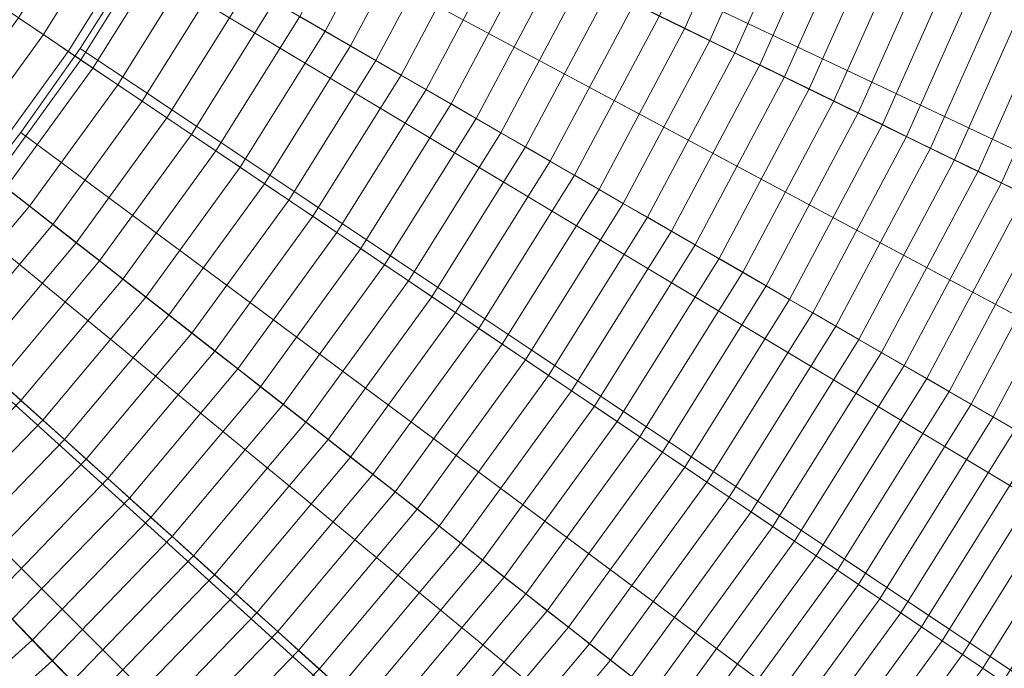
# Model space of a CAD drawing. Header units: centimetres. Extents: x -21.9 to 23.1, y -23 to 22.
# Tile 74 of 192: x 8.6 to 13.3, y -9 to -5.9. Entities that reach past the tile are written whole.
import ezdxf

# ---------------------------------------------------------------- set-up
doc = ezdxf.new("R2010")
doc.units = ezdxf.units.CM
doc.header["$LTSCALE"] = 2.54
doc.layers.add('Lucido design-1', color=7, linetype='Continuous')

# ---------------------------------------------------------------- blocks, each defined once
blk = doc.blocks.new('Gruppo-2-1')
at = {"color": 5, "linetype": 'Continuous', "lineweight": 9}
for points in [[(10.0933, -3.6002, -949.2271), (10.2857, -2.9292, -949.2271), (22.0292, -5.8572, -949.2271), (21.6039, -7.3402, -949.2271)], [(10.1205, -3.4032, -1010.9271), (10.251, -2.9318, -1010.9271), (21.6237, -5.7805, -1010.9271), (21.3396, -6.8065, -1010.9271)], [(21.7213, -6.9223, -949.2271), (22.0106, -5.8774, -949.2271), (10.251, -2.9318, -949.2271), (10.1205, -3.4032, -949.2271)], [(9.9669, -3.8677, -1010.9271), (10.1205, -3.4032, -1010.9271), (21.3396, -6.8065, -1010.9271), (21.0053, -7.8173, -1010.9271)], [(21.3809, -7.9517, -949.2271), (21.7213, -6.9223, -949.2271), (10.1205, -3.4032, -949.2271), (9.9669, -3.8677, -949.2271)], [(9.8546, -4.2561, -949.2271), (10.0933, -3.6002, -949.2271), (21.6039, -7.3402, -949.2271), (21.0763, -8.7899, -949.2271)], [(9.7908, -4.3241, -1010.9271), (9.9669, -3.8677, -1010.9271), (21.0053, -7.8173, -1010.9271), (20.6221, -8.8106, -1010.9271)], [(20.9905, -8.9632, -949.2271), (21.3809, -7.9517, -949.2271), (9.9669, -3.8677, -949.2271), (9.7908, -4.3241, -949.2271)], [(6.8005, -4.7039, -950.2271), (7.078, -4.26, -950.2271), (9.243, -5.51, -950.2271), (8.8731, -6.1019, -950.2271)], [(9.5707, -4.8937, -949.2271), (9.8546, -4.2561, -949.2271), (21.0763, -8.7899, -949.2271), (20.4488, -10.1993, -949.2271)], [(9.5926, -4.7713, -1010.9271), (9.7908, -4.3241, -1010.9271), (20.6221, -8.8106, -1010.9271), (20.1908, -9.7839, -1010.9271)], [(20.5513, -9.9544, -949.2271), (20.9905, -8.9632, -949.2271), (9.7908, -4.3241, -949.2271), (9.5926, -4.7713, -949.2271)], [(6.4928, -5.1275, -950.2271), (6.8005, -4.7039, -950.2271), (8.8731, -6.1019, -950.2271), (8.4629, -6.6666, -950.2271)], [(9.3728, -5.2084, -1010.9271), (9.5926, -4.7713, -1010.9271), (20.1908, -9.7839, -1010.9271), (19.7124, -10.735, -1010.9271)], [(20.0641, -10.923, -949.2271), (20.5513, -9.9544, -949.2271), (9.5926, -4.7713, -949.2271), (9.3728, -5.2084, -949.2271)], [(9.243, -5.51, -949.2271), (9.5707, -4.8937, -949.2271), (20.4488, -10.1993, -949.2271), (19.7245, -11.5615, -949.2271)], [(11.7393, -5.9514, -934.8676), (12.0917, -5.1599, -934.8676), (11.9678, -5.1099, -934.924), (11.6192, -5.8928, -934.924)], [(11.8588, -6.0097, -934.8097), (12.2149, -5.2097, -934.8097), (12.0917, -5.1599, -934.8676), (11.7393, -5.9514, -934.8676)], [(9.1317, -5.634, -1010.9271), (9.3728, -5.2084, -1010.9271), (19.7124, -10.735, -1010.9271), (19.1878, -11.6614, -1010.9271)], [(19.5299, -11.8665, -949.2271), (20.0641, -10.923, -949.2271), (9.3728, -5.2084, -949.2271), (9.1317, -5.634, -949.2271)], [(10.0329, -5.966, -935.4055), (10.3904, -5.2935, -935.4055), (10.2651, -5.2324, -935.4452), (9.9121, -5.8963, -935.4452)], [(11.9777, -6.0677, -934.7503), (12.3376, -5.2593, -934.7503), (12.2149, -5.2097, -934.8097), (11.8588, -6.0097, -934.8097)], [(12.096, -6.1254, -934.6895), (12.4597, -5.3086, -934.6895), (12.3376, -5.2593, -934.7503), (11.9777, -6.0677, -934.7503)], [(10.1533, -6.0355, -935.3642), (10.5154, -5.3545, -935.3642), (10.3904, -5.2935, -935.4055), (10.0329, -5.966, -935.4055)], [(12.2137, -6.1828, -934.6272), (12.5811, -5.3576, -934.6272), (12.4597, -5.3086, -934.6895), (12.096, -6.1254, -934.6895)], [(8.6951, -5.9818, -935.6799), (9.057, -5.4026, -935.6799), (8.9337, -5.3314, -935.7072), (8.577, -5.9022, -935.7072)], [(10.2732, -6.1048, -935.3213), (10.6399, -5.4152, -935.3213), (10.5154, -5.3545, -935.3642), (10.1533, -6.0355, -935.3642)], [(12.3308, -6.2399, -934.5635), (12.7019, -5.4064, -934.5635), (12.5811, -5.3576, -934.6272), (12.2137, -6.1828, -934.6272)], [(8.8129, -6.0613, -935.6511), (9.1801, -5.4737, -935.6511), (9.057, -5.4026, -935.6799), (8.6951, -5.9818, -935.6799)], [(10.3928, -6.1738, -935.277), (10.764, -5.4757, -935.277), (10.6399, -5.4152, -935.3213), (10.2732, -6.1048, -935.3213)], [(12.4472, -6.2967, -934.4984), (12.822, -5.455, -934.4984), (12.7019, -5.4064, -934.5635), (12.3308, -6.2399, -934.5635)], [(12.563, -6.3532, -934.4318), (12.9414, -5.5032, -934.4318), (12.822, -5.455, -934.4984), (12.4472, -6.2967, -934.4984)], [(8.9305, -6.1406, -935.6207), (9.3029, -5.5446, -935.6207), (9.1801, -5.4737, -935.6511), (8.8129, -6.0613, -935.6511)], [(8.8731, -6.1019, -949.2271), (9.243, -5.51, -949.2271), (19.7245, -11.5615, -949.2271), (18.907, -12.8698, -949.2271)], [(8.8731, -6.1019, -950.2271), (9.243, -5.51, -950.2271), (9.243, -5.51, -949.2271), (8.8731, -6.1019, -949.2271)], [(10.5119, -6.2426, -935.2311), (10.8876, -5.536, -935.2311), (10.764, -5.4757, -935.277), (10.3928, -6.1738, -935.277)], [(12.6781, -6.4093, -934.3637), (13.0602, -5.5512, -934.3637), (12.9414, -5.5032, -934.4318), (12.563, -6.3532, -934.4318)], [(9.0477, -6.2197, -935.5887), (9.4254, -5.6153, -935.5887), (9.3029, -5.5446, -935.6207), (8.9305, -6.1406, -935.6207)], [(10.6306, -6.3111, -935.1837), (11.0108, -5.5961, -935.1837), (10.8876, -5.536, -935.2311), (10.5119, -6.2426, -935.2311)], [(12.7926, -6.4651, -934.2943), (13.1782, -5.5989, -934.2943), (13.0602, -5.5512, -934.3637), (12.6781, -6.4093, -934.3637)], [(10.7488, -6.3794, -935.1347), (11.1335, -5.6559, -935.1347), (11.0108, -5.5961, -935.1837), (10.6306, -6.3111, -935.1837)], [(12.9063, -6.5206, -934.2235), (13.2956, -5.6463, -934.2235), (13.1782, -5.5989, -934.2943), (12.7926, -6.4651, -934.2943)], [(8.8698, -6.0472, -1010.9271), (9.1317, -5.634, -1010.9271), (19.1878, -11.6614, -1010.9271), (18.6178, -12.5607, -1010.9271)], [(8.8698, -6.0472, -949.2271), (9.1317, -5.634, -949.2271), (9.1317, -5.634, -1010.9271), (8.8698, -6.0472, -1010.9271)], [(18.9495, -12.7822, -949.2271), (19.5299, -11.8665, -949.2271), (9.1317, -5.634, -949.2271), (8.8698, -6.0472, -949.2271)], [(9.1647, -6.2986, -935.5552), (9.5476, -5.6858, -935.5552), (9.4254, -5.6153, -935.5887), (9.0477, -6.2197, -935.5887)], [(13.0193, -6.5757, -934.1512), (13.4121, -5.6934, -934.1512), (13.2956, -5.6463, -934.2235), (12.9063, -6.5206, -934.2235)], [(9.2813, -6.3773, -935.5201), (9.6694, -5.7562, -935.5201), (9.5476, -5.6858, -935.5552), (9.1647, -6.2986, -935.5552)], [(10.8666, -6.4474, -935.0843), (11.2557, -5.7155, -935.0843), (11.1335, -5.6559, -935.1347), (10.7488, -6.3794, -935.1347)], [(13.1316, -6.6305, -934.0776), (13.528, -5.7402, -934.0776), (13.4121, -5.6934, -934.1512), (13.0193, -6.5757, -934.1512)], [(10.9838, -6.5151, -935.0324), (11.3774, -5.7749, -935.0324), (11.2557, -5.7155, -935.0843), (10.8666, -6.4474, -935.0843)], [(13.2432, -6.6849, -934.0026), (13.6431, -5.7867, -934.0026), (13.528, -5.7402, -934.0776), (13.1316, -6.6305, -934.0776)], [(9.3977, -6.4557, -935.4834), (9.7909, -5.8263, -935.4834), (9.6694, -5.7562, -935.5201), (9.2813, -6.3773, -935.5201)], [(11.1006, -6.5825, -934.9789), (11.4986, -5.834, -934.9789), (11.3774, -5.7749, -935.0324), (10.9838, -6.5151, -935.0324)], [(13.354, -6.7389, -933.9263), (13.7574, -5.8329, -933.9263), (13.6431, -5.7867, -934.0026), (13.2432, -6.6849, -934.0026)], [(9.5136, -6.534, -935.4452), (9.9121, -5.8963, -935.4452), (9.7909, -5.8263, -935.4834), (9.3977, -6.4557, -935.4834)], [(11.2168, -6.6496, -934.924), (11.6192, -5.8928, -934.924), (11.4986, -5.834, -934.9789), (11.1006, -6.5825, -934.9789)], [(8.2936, -6.5344, -935.6799), (8.6951, -5.9818, -935.6799), (8.577, -5.9022, -935.7072), (8.1814, -6.4467, -935.7072)], [(9.6293, -6.6119, -935.4055), (10.0329, -5.966, -935.4055), (9.9121, -5.8963, -935.4452), (9.5136, -6.534, -935.4452)], [(11.3325, -6.7164, -934.8676), (11.7393, -5.9514, -934.8676), (11.6192, -5.8928, -934.924), (11.2168, -6.6496, -934.924)], [(8.4056, -6.6219, -935.6511), (8.8129, -6.0613, -935.6511), (8.6951, -5.9818, -935.6799), (8.2936, -6.5344, -935.6799)], [(9.7445, -6.6897, -935.3642), (10.1533, -6.0355, -935.3642), (10.0329, -5.966, -935.4055), (9.6293, -6.6119, -935.4055)], [(11.4477, -6.7829, -934.8097), (11.8588, -6.0097, -934.8097), (11.7393, -5.9514, -934.8676), (11.3325, -6.7164, -934.8676)], [(11.5622, -6.849, -934.7503), (11.9777, -6.0677, -934.7503), (11.8588, -6.0097, -934.8097), (11.4477, -6.7829, -934.8097)], [(8.5174, -6.7092, -935.6207), (8.9305, -6.1406, -935.6207), (8.8129, -6.0613, -935.6511), (8.4056, -6.6219, -935.6511)], [(8.5881, -6.4471, -1010.9271), (8.8698, -6.0472, -1010.9271), (18.6178, -12.5607, -1010.9271), (18.0047, -13.431, -1010.9271)], [(8.5881, -6.4471, -949.2271), (8.8698, -6.0472, -949.2271), (8.8698, -6.0472, -1010.9271), (8.5881, -6.4471, -1010.9271)], [(18.325, -13.6685, -949.2271), (18.9495, -12.7822, -949.2271), (8.8698, -6.0472, -949.2271), (8.5881, -6.4471, -949.2271)], [(9.8594, -6.7671, -935.3213), (10.2732, -6.1048, -935.3213), (10.1533, -6.0355, -935.3642), (9.7445, -6.6897, -935.3642)], [(11.6763, -6.9148, -934.6895), (12.096, -6.1254, -934.6895), (11.9777, -6.0677, -934.7503), (11.5622, -6.849, -934.7503)], [(8.4629, -6.6666, -949.2271), (8.8731, -6.1019, -949.2271), (18.907, -12.8698, -949.2271), (18.0001, -14.118, -949.2271)], [(8.4629, -6.6666, -950.2271), (8.8731, -6.1019, -950.2271), (8.8731, -6.1019, -949.2271), (8.4629, -6.6666, -949.2271)], [(9.9738, -6.8443, -935.277), (10.3928, -6.1738, -935.277), (10.2732, -6.1048, -935.3213), (9.8594, -6.7671, -935.3213)], [(8.6288, -6.7963, -935.5887), (9.0477, -6.2197, -935.5887), (8.9305, -6.1406, -935.6207), (8.5174, -6.7092, -935.6207)], [(11.7897, -6.9803, -934.6272), (12.2137, -6.1828, -934.6272), (12.096, -6.1254, -934.6895), (11.6763, -6.9148, -934.6895)], [(10.0879, -6.9213, -935.2311), (10.5119, -6.2426, -935.2311), (10.3928, -6.1738, -935.277), (9.9738, -6.8443, -935.277)], [(11.9025, -7.0454, -934.5635), (12.3308, -6.2399, -934.5635), (12.2137, -6.1828, -934.6272), (11.7897, -6.9803, -934.6272)], [(8.74, -6.8831, -935.5552), (9.1647, -6.2986, -935.5552), (9.0477, -6.2197, -935.5887), (8.6288, -6.7963, -935.5887)], [(10.2015, -6.9979, -935.1837), (10.6306, -6.3111, -935.1837), (10.5119, -6.2426, -935.2311), (10.0879, -6.9213, -935.2311)], [(12.0147, -7.1102, -934.4984), (12.4472, -6.2967, -934.4984), (12.3308, -6.2399, -934.5635), (11.9025, -7.0454, -934.5635)], [(8.8509, -6.9698, -935.5201), (9.2813, -6.3773, -935.5201), (9.1647, -6.2986, -935.5552), (8.74, -6.8831, -935.5552)], [(12.1262, -7.1746, -934.4318), (12.563, -6.3532, -934.4318), (12.4472, -6.2967, -934.4984), (12.0147, -7.1102, -934.4984)], [(10.3147, -7.0742, -935.1347), (10.7488, -6.3794, -935.1347), (10.6306, -6.3111, -935.1837), (10.2015, -6.9979, -935.1837)], [(12.2372, -7.2387, -934.3637), (12.6781, -6.4093, -934.3637), (12.563, -6.3532, -934.4318), (12.1262, -7.1746, -934.4318)], [(8.9614, -7.0561, -935.4834), (9.3977, -6.4557, -935.4834), (9.2813, -6.3773, -935.5201), (8.8509, -6.9698, -935.5201)], [(10.4274, -7.1503, -935.0843), (10.8666, -6.4474, -935.0843), (10.7488, -6.3794, -935.1347), (10.3147, -7.0742, -935.1347)], [(8.2871, -6.8328, -1010.9271), (8.5881, -6.4471, -1010.9271), (18.0047, -13.431, -1010.9271), (17.3497, -14.2703, -1010.9271)], [(8.2871, -6.8328, -949.2271), (8.5881, -6.4471, -949.2271), (8.5881, -6.4471, -1010.9271), (8.2871, -6.8328, -1010.9271)], [(17.658, -14.5233, -949.2271), (18.325, -13.6685, -949.2271), (8.5881, -6.4471, -949.2271), (8.2871, -6.8328, -949.2271)], [(10.5396, -7.226, -935.0324), (10.9838, -6.5151, -935.0324), (10.8666, -6.4474, -935.0843), (10.4274, -7.1503, -935.0843)], [(12.3474, -7.3023, -934.2943), (12.7926, -6.4651, -934.2943), (12.6781, -6.4093, -934.3637), (12.2372, -7.2387, -934.3637)], [(9.0717, -7.1423, -935.4452), (9.5136, -6.534, -935.4452), (9.3977, -6.4557, -935.4834), (8.9614, -7.0561, -935.4834)], [(12.457, -7.3656, -934.2235), (12.9063, -6.5206, -934.2235), (12.7926, -6.4651, -934.2943), (12.3474, -7.3023, -934.2943)], [(9.1816, -7.2281, -935.4055), (9.6293, -6.6119, -935.4055), (9.5136, -6.534, -935.4452), (9.0717, -7.1423, -935.4452)], [(10.6514, -7.3014, -934.9789), (11.1006, -6.5825, -934.9789), (10.9838, -6.5151, -935.0324), (10.5396, -7.226, -935.0324)], [(12.5659, -7.4285, -934.1512), (13.0193, -6.5757, -934.1512), (12.9063, -6.5206, -934.2235), (12.457, -7.3656, -934.2235)], [(10.7626, -7.3764, -934.924), (11.2168, -6.6496, -934.924), (11.1006, -6.5825, -934.9789), (10.6514, -7.3014, -934.9789)], [(12.6741, -7.4909, -934.0776), (13.1316, -6.6305, -934.0776), (13.0193, -6.5757, -934.1512), (12.5659, -7.4285, -934.1512)], [(9.2911, -7.3137, -935.3642), (9.7445, -6.6897, -935.3642), (9.6293, -6.6119, -935.4055), (9.1816, -7.2281, -935.4055)], [(12.7816, -7.553, -934.0026), (13.2432, -6.6849, -934.0026), (13.1316, -6.6305, -934.0776), (12.6741, -7.4909, -934.0776)], [(8.0142, -7.2013, -949.2271), (8.4629, -6.6666, -949.2271), (18.0001, -14.118, -949.2271), (17.0085, -15.2998, -949.2271)], [(10.8734, -7.4511, -934.8676), (11.3325, -6.7164, -934.8676), (11.2168, -6.6496, -934.924), (10.7626, -7.3764, -934.924)], [(8.1707, -7.3422, -935.5887), (8.6288, -6.7963, -935.5887), (8.5174, -6.7092, -935.6207), (8.0656, -7.2476, -935.6207)], [(9.4003, -7.399, -935.3213), (9.8594, -6.7671, -935.3213), (9.7445, -6.6897, -935.3642), (9.2911, -7.3137, -935.3642)], [(10.9836, -7.5255, -934.8097), (11.4477, -6.7829, -934.8097), (11.3325, -6.7164, -934.8676), (10.8734, -7.4511, -934.8676)], [(12.8883, -7.6146, -933.9263), (13.354, -6.7389, -933.9263), (13.2432, -6.6849, -934.0026), (12.7816, -7.553, -934.0026)], [(9.5091, -7.484, -935.277), (9.9738, -6.8443, -935.277), (9.8594, -6.7671, -935.3213), (9.4003, -7.399, -935.3213)], [(12.9944, -7.6758, -933.8485), (13.464, -6.7926, -933.8485), (13.354, -6.7389, -933.9263), (12.8883, -7.6146, -933.9263)], [(8.2756, -7.4366, -935.5552), (8.74, -6.8831, -935.5552), (8.6288, -6.7963, -935.5887), (8.1707, -7.3422, -935.5887)], [(11.0933, -7.5995, -934.7503), (11.5622, -6.849, -934.7503), (11.4477, -6.7829, -934.8097), (10.9836, -7.5255, -934.8097)], [(13.0996, -7.7366, -933.7694), (13.5732, -6.8459, -933.7694), (13.464, -6.7926, -933.8485), (12.9944, -7.6758, -933.8485)], [(7.9677, -7.2033, -1010.9271), (8.2871, -6.8328, -1010.9271), (17.3497, -14.2703, -1010.9271), (16.6545, -15.0766, -1010.9271)], [(16.95, -15.3444, -949.2271), (17.658, -14.5233, -949.2271), (8.2871, -6.8328, -949.2271), (7.9677, -7.2033, -949.2271)], [(9.6175, -7.5687, -935.2311), (10.0879, -6.9213, -935.2311), (9.9738, -6.8443, -935.277), (9.5091, -7.484, -935.277)], [(11.2025, -7.6731, -934.6895), (11.6763, -6.9148, -934.6895), (11.5622, -6.849, -934.7503), (11.0933, -7.5995, -934.7503)], [(13.2041, -7.7969, -933.689), (13.6817, -6.8988, -933.689), (13.5732, -6.8459, -933.7694), (13.0996, -7.7366, -933.7694)], [(8.3801, -7.5308, -935.5201), (8.8509, -6.9698, -935.5201), (8.74, -6.8831, -935.5552), (8.2756, -7.4366, -935.5552)], [(11.311, -7.7463, -934.6272), (11.7897, -6.9803, -934.6272), (11.6763, -6.9148, -934.6895), (11.2025, -7.6731, -934.6895)], [(13.3079, -7.8568, -933.6073), (13.7893, -6.9513, -933.6073), (13.6817, -6.8988, -933.689), (13.2041, -7.7969, -933.689)], [(9.7255, -7.6531, -935.1837), (10.2015, -6.9979, -935.1837), (10.0879, -6.9213, -935.2311), (9.6175, -7.5687, -935.2311)], [(8.4844, -7.6247, -935.4834), (8.9614, -7.0561, -935.4834), (8.8509, -6.9698, -935.5201), (8.3801, -7.5308, -935.5201)], [(9.833, -7.7371, -935.1347), (10.3147, -7.0742, -935.1347), (10.2015, -6.9979, -935.1837), (9.7255, -7.6531, -935.1837)], [(11.419, -7.8191, -934.5635), (11.9025, -7.0454, -934.5635), (11.7897, -6.9803, -934.6272), (11.311, -7.7463, -934.6272)], [(8.5884, -7.7183, -935.4452), (9.0717, -7.1423, -935.4452), (8.9614, -7.0561, -935.4834), (8.4844, -7.6247, -935.4834)], [(11.5264, -7.8916, -934.4984), (12.0147, -7.1102, -934.4984), (11.9025, -7.0454, -934.5635), (11.419, -7.8191, -934.5635)], [(9.9402, -7.8208, -935.0843), (10.4274, -7.1503, -935.0843), (10.3147, -7.0742, -935.1347), (9.833, -7.7371, -935.1347)], [(8.692, -7.8116, -935.4055), (9.1816, -7.2281, -935.4055), (9.0717, -7.1423, -935.4452), (8.5884, -7.7183, -935.4452)], [(10.0469, -7.9042, -935.0324), (10.5396, -7.226, -935.0324), (10.4274, -7.1503, -935.0843), (9.9402, -7.8208, -935.0843)], [(11.6332, -7.9636, -934.4318), (12.1262, -7.1746, -934.4318), (12.0147, -7.1102, -934.4984), (11.5264, -7.8916, -934.4984)], [(11.7394, -8.0352, -934.3637), (12.2372, -7.2387, -934.3637), (12.1262, -7.1746, -934.4318), (11.6332, -7.9636, -934.4318)], [(7.5293, -7.7034, -949.2271), (8.0142, -7.2013, -949.2271), (17.0085, -15.2998, -949.2271), (15.9368, -16.4095, -949.2271)], [(7.6305, -7.5578, -1010.9271), (7.9677, -7.2033, -1010.9271), (16.6545, -15.0766, -1010.9271), (15.9208, -15.848, -1010.9271)], [(16.2028, -16.13, -949.2271), (16.95, -15.3444, -949.2271), (7.9677, -7.2033, -949.2271), (7.6305, -7.5578, -949.2271)], [(8.7953, -7.9046, -935.3642), (9.2911, -7.3137, -935.3642), (9.1816, -7.2281, -935.4055), (8.692, -7.8116, -935.4055)], [(10.1531, -7.9872, -934.9789), (10.6514, -7.3014, -934.9789), (10.5396, -7.226, -935.0324), (10.0469, -7.9042, -935.0324)], [(11.8449, -8.1064, -934.2943), (12.3474, -7.3023, -934.2943), (12.2372, -7.2387, -934.3637), (11.7394, -8.0352, -934.3637)], [(8.8983, -7.9973, -935.3213), (9.4003, -7.399, -935.3213), (9.2911, -7.3137, -935.3642), (8.7953, -7.9046, -935.3642)], [(10.2589, -8.0698, -934.924), (10.7626, -7.3764, -934.924), (10.6514, -7.3014, -934.9789), (10.1531, -7.9872, -934.9789)], [(11.9499, -8.1772, -934.2235), (12.457, -7.3656, -934.2235), (12.3474, -7.3023, -934.2943), (11.8449, -8.1064, -934.2943)], [(10.3641, -8.1521, -934.8676), (10.8734, -7.4511, -934.8676), (10.7626, -7.3764, -934.924), (10.2589, -8.0698, -934.924)], [(12.0541, -8.2475, -934.1512), (12.5659, -7.4285, -934.1512), (12.457, -7.3656, -934.2235), (11.9499, -8.1772, -934.2235)], [(9.0009, -8.0897, -935.277), (9.5091, -7.484, -935.277), (9.4003, -7.399, -935.3213), (8.8983, -7.9973, -935.3213)], [(12.1577, -8.3174, -934.0776), (12.6741, -7.4909, -934.0776), (12.5659, -7.4285, -934.1512), (12.0541, -8.2475, -934.1512)], [(10.4689, -8.2339, -934.8097), (10.9836, -7.5255, -934.8097), (10.8734, -7.4511, -934.8676), (10.3641, -8.1521, -934.8676)], [(9.1031, -8.1817, -935.2311), (9.6175, -7.5687, -935.2311), (9.5091, -7.484, -935.277), (9.0009, -8.0897, -935.277)], [(12.2606, -8.3868, -934.0026), (12.7816, -7.553, -934.0026), (12.6741, -7.4909, -934.0776), (12.1577, -8.3174, -934.0776)], [(7.2761, -7.8949, -1010.9271), (7.6305, -7.5578, -1010.9271), (15.9208, -15.848, -1010.9271), (15.1494, -16.5818, -1010.9271)], [(15.4172, -16.8773, -949.2271), (16.2028, -16.13, -949.2271), (7.6305, -7.5578, -949.2271), (7.2761, -7.8949, -949.2271)], [(9.2049, -8.2734, -935.1837), (9.7255, -7.6531, -935.1837), (9.6175, -7.5687, -935.2311), (9.1031, -8.1817, -935.2311)], [(10.5732, -8.3154, -934.7503), (11.0933, -7.5995, -934.7503), (10.9836, -7.5255, -934.8097), (10.4689, -8.2339, -934.8097)], [(12.3628, -8.4557, -933.9263), (12.8883, -7.6146, -933.9263), (12.7816, -7.553, -934.0026), (12.2606, -8.3868, -934.0026)], [(10.6769, -8.3964, -934.6895), (11.2025, -7.6731, -934.6895), (11.0933, -7.5995, -934.7503), (10.5732, -8.3154, -934.7503)], [(12.4643, -8.5242, -933.8485), (12.9944, -7.6758, -933.8485), (12.8883, -7.6146, -933.9263), (12.3628, -8.4557, -933.9263)], [(8.066, -8.2592, -935.4452), (8.5884, -7.7183, -935.4452), (8.4844, -7.6247, -935.4834), (7.9689, -8.1585, -935.4834)], [(9.3064, -8.3648, -935.1347), (9.833, -7.7371, -935.1347), (9.7255, -7.6531, -935.1837), (9.2049, -8.2734, -935.1837)], [(7.0106, -8.1704, -949.2271), (7.5293, -7.7034, -949.2271), (15.9368, -16.4095, -949.2271), (14.7903, -17.4419, -949.2271)], [(10.7801, -8.477, -934.6272), (11.311, -7.7463, -934.6272), (11.2025, -7.6731, -934.6895), (10.6769, -8.3964, -934.6895)], [(12.565, -8.5921, -933.7694), (13.0996, -7.7366, -933.7694), (12.9944, -7.6758, -933.8485), (12.4643, -8.5242, -933.8485)], [(8.1629, -8.3595, -935.4055), (8.692, -7.8116, -935.4055), (8.5884, -7.7183, -935.4452), (8.066, -8.2592, -935.4452)], [(9.4074, -8.4558, -935.0843), (9.9402, -7.8208, -935.0843), (9.833, -7.7371, -935.1347), (9.3064, -8.3648, -935.1347)], [(10.8828, -8.5572, -934.5635), (11.419, -7.8191, -934.5635), (11.311, -7.7463, -934.6272), (10.7801, -8.477, -934.6272)], [(12.6651, -8.6596, -933.689), (13.2041, -7.7969, -933.689), (13.0996, -7.7366, -933.7694), (12.565, -8.5921, -933.7694)], [(12.7644, -8.7266, -933.6073), (13.3079, -7.8568, -933.6073), (13.2041, -7.7969, -933.689), (12.6651, -8.6596, -933.689)], [(8.2595, -8.4595, -935.3642), (8.7953, -7.9046, -935.3642), (8.692, -7.8116, -935.4055), (8.1629, -8.3595, -935.4055)], [(9.508, -8.5463, -935.0324), (10.0469, -7.9042, -935.0324), (9.9402, -7.8208, -935.0843), (9.4074, -8.4558, -935.0843)], [(10.9849, -8.637, -934.4984), (11.5264, -7.8916, -934.4984), (11.419, -7.8191, -934.5635), (10.8828, -8.5572, -934.5635)], [(6.9056, -8.2144, -1010.9271), (7.2761, -7.8949, -1010.9271), (15.1494, -16.5818, -1010.9271), (14.343, -17.277, -1010.9271)], [(14.5961, -17.5852, -949.2271), (15.4172, -16.8773, -949.2271), (7.2761, -7.8949, -949.2271), (6.9056, -8.2144, -949.2271)], [(11.0864, -8.7163, -934.4318), (11.6332, -7.9636, -934.4318), (11.5264, -7.8916, -934.4984), (10.9849, -8.637, -934.4984)], [(12.8629, -8.7931, -933.5242), (13.4108, -7.9163, -933.5242), (13.3079, -7.8568, -933.6073), (12.7644, -8.7266, -933.6073)], [(8.3557, -8.5591, -935.3213), (8.8983, -7.9973, -935.3213), (8.7953, -7.9046, -935.3642), (8.2595, -8.4595, -935.3642)], [(9.6082, -8.6366, -934.9789), (10.1531, -7.9872, -934.9789), (10.0469, -7.9042, -935.0324), (9.508, -8.5463, -935.0324)], [(12.9607, -8.859, -933.4398), (13.5129, -7.9752, -933.4398), (13.4108, -7.9163, -933.5242), (12.8629, -8.7931, -933.5242)], [(9.708, -8.7264, -934.924), (10.2589, -8.0698, -934.924), (10.1531, -7.9872, -934.9789), (9.6082, -8.6366, -934.9789)], [(11.1873, -8.7952, -934.3637), (11.7394, -8.0352, -934.3637), (11.6332, -7.9636, -934.4318), (11.0864, -8.7163, -934.4318)], [(13.0577, -8.9244, -933.3541), (13.6142, -8.0337, -933.3541), (13.5129, -7.9752, -933.4398), (12.9607, -8.859, -933.4398)], [(8.4516, -8.6584, -935.277), (9.0009, -8.0897, -935.277), (8.8983, -7.9973, -935.3213), (8.3557, -8.5591, -935.3213)], [(11.2876, -8.8735, -934.2943), (11.8449, -8.1064, -934.2943), (11.7394, -8.0352, -934.3637), (11.1873, -8.7952, -934.3637)], [(13.1539, -8.9893, -933.2671), (13.7147, -8.0917, -933.2671), (13.6142, -8.0337, -933.3541), (13.0577, -8.9244, -933.3541)], [(9.8072, -8.8157, -934.8676), (10.3641, -8.1521, -934.8676), (10.2589, -8.0698, -934.924), (9.708, -8.7264, -934.924)], [(8.5472, -8.7574, -935.2311), (9.1031, -8.1817, -935.2311), (9.0009, -8.0897, -935.277), (8.4516, -8.6584, -935.277)], [(11.3873, -8.9514, -934.2235), (11.9499, -8.1772, -934.2235), (11.8449, -8.1064, -934.2943), (11.2876, -8.8735, -934.2943)], [(13.2492, -9.0536, -933.1788), (13.8144, -8.1493, -933.1788), (13.7147, -8.0917, -933.2671), (13.1539, -8.9893, -933.2671)], [(6.4606, -8.6002, -949.2271), (7.0106, -8.1704, -949.2271), (14.7903, -17.4419, -949.2271), (13.5746, -18.3917, -949.2271)], [(9.906, -8.9047, -934.8097), (10.4689, -8.2339, -934.8097), (10.3641, -8.1521, -934.8676), (9.8072, -8.8157, -934.8676)], [(11.4864, -9.0289, -934.1512), (12.0541, -8.2475, -934.1512), (11.9499, -8.1772, -934.2235), (11.3873, -8.9514, -934.2235)], [(13.3438, -9.1174, -933.0893), (13.9132, -8.2063, -933.0893), (13.8144, -8.1493, -933.1788), (13.2492, -9.0536, -933.1788)], [(6.5199, -8.5153, -1010.9271), (6.9056, -8.2144, -1010.9271), (14.343, -17.277, -1010.9271), (13.5037, -17.9319, -1010.9271)], [(13.7413, -18.2522, -949.2271), (14.5961, -17.5852, -949.2271), (6.9056, -8.2144, -949.2271), (6.5199, -8.5153, -949.2271)], [(8.6424, -8.856, -935.1837), (9.2049, -8.2734, -935.1837), (9.1031, -8.1817, -935.2311), (8.5472, -8.7574, -935.2311)], [(10.0044, -8.9932, -934.7503), (10.5732, -8.3154, -934.7503), (10.4689, -8.2339, -934.8097), (9.906, -8.9047, -934.8097)], [(11.5849, -9.1058, -934.0776), (12.1577, -8.3174, -934.0776), (12.0541, -8.2475, -934.1512), (11.4864, -9.0289, -934.1512)], [(8.7372, -8.9542, -935.1347), (9.3064, -8.3648, -935.1347), (9.2049, -8.2734, -935.1837), (8.6424, -8.856, -935.1837)], [(10.1022, -9.0813, -934.6895), (10.6769, -8.3964, -934.6895), (10.5732, -8.3154, -934.7503), (10.0044, -8.9932, -934.7503)], [(11.6827, -9.1822, -934.0026), (12.2606, -8.3868, -934.0026), (12.1577, -8.3174, -934.0776), (11.5849, -9.1058, -934.0776)], [(8.8317, -9.052, -935.0843), (9.4074, -8.4558, -935.0843), (9.3064, -8.3648, -935.1347), (8.7372, -8.9542, -935.1347)], [(10.1995, -9.169, -934.6272), (10.7801, -8.477, -934.6272), (10.6769, -8.3964, -934.6895), (10.1022, -9.0813, -934.6895)], [(11.7798, -9.2581, -933.9263), (12.3628, -8.4557, -933.9263), (12.2606, -8.3868, -934.0026), (11.6827, -9.1822, -934.0026)], [(8.9257, -9.1494, -935.0324), (9.508, -8.5463, -935.0324), (9.4074, -8.4558, -935.0843), (8.8317, -9.052, -935.0843)], [(11.8763, -9.3335, -933.8485), (12.4643, -8.5242, -933.8485), (12.3628, -8.4557, -933.9263), (11.7798, -9.2581, -933.9263)], [(10.2963, -9.2561, -934.5635), (10.8828, -8.5572, -934.5635), (10.7801, -8.477, -934.6272), (10.1995, -9.169, -934.6272)], [(6.12, -8.7971, -1010.9271), (6.5199, -8.5153, -1010.9271), (13.5037, -17.9319, -1010.9271), (12.6334, -18.5451, -1010.9271)], [(12.855, -18.8767, -949.2271), (13.7413, -18.2522, -949.2271), (6.5199, -8.5153, -949.2271), (6.12, -8.7971, -949.2271)], [(9.0194, -9.2463, -934.9789), (9.6082, -8.6366, -934.9789), (9.508, -8.5463, -935.0324), (8.9257, -9.1494, -935.0324)], [(11.9721, -9.4083, -933.7694), (12.565, -8.5921, -933.7694), (12.4643, -8.5242, -933.8485), (11.8763, -9.3335, -933.8485)], [(10.3926, -9.3428, -934.4984), (10.9849, -8.637, -934.4984), (10.8828, -8.5572, -934.5635), (10.2963, -9.2561, -934.5635)], [(12.0672, -9.4826, -933.689), (12.6651, -8.6596, -933.689), (12.565, -8.5921, -933.7694), (11.9721, -9.4083, -933.7694)], [(5.882, -8.9905, -949.2271), (6.4606, -8.6002, -949.2271), (13.5746, -18.3917, -949.2271), (12.2956, -19.2544, -949.2271)], [(9.1126, -9.3429, -934.924), (9.708, -8.7264, -934.924), (9.6082, -8.6366, -934.9789), (9.0194, -9.2463, -934.9789)], [(10.4883, -9.429, -934.4318), (11.0864, -8.7163, -934.4318), (10.9849, -8.637, -934.4984), (10.3926, -9.3428, -934.4984)], [(12.1615, -9.5563, -933.6073), (12.7644, -8.7266, -933.6073), (12.6651, -8.6596, -933.689), (12.0672, -9.4826, -933.689)], [(9.2054, -9.439, -934.8676), (9.8072, -8.8157, -934.8676), (9.708, -8.7264, -934.924), (9.1126, -9.3429, -934.924)], [(10.5835, -9.5147, -934.3637), (11.1873, -8.7952, -934.3637), (11.0864, -8.7163, -934.4318), (10.4883, -9.429, -934.4318)], [(12.2552, -9.6295, -933.5242), (12.8629, -8.7931, -933.5242), (12.7644, -8.7266, -933.6073), (12.1615, -9.5563, -933.6073)], [(8.0406, -9.3979, -935.1837), (8.6424, -8.856, -935.1837), (8.5472, -8.7574, -935.2311), (7.9525, -9.2929, -935.2311)], [(5.7068, -9.059, -1010.9271), (6.12, -8.7971, -1010.9271), (12.6334, -18.5451, -1010.9271), (11.7342, -19.115, -1010.9271)], [(11.9392, -19.4571, -949.2271), (12.855, -18.8767, -949.2271), (6.12, -8.7971, -949.2271), (5.7068, -9.059, -949.2271)], [(9.2977, -9.5346, -934.8097), (9.906, -8.9047, -934.8097), (9.8072, -8.8157, -934.8676), (9.2054, -9.439, -934.8676)], [(10.6781, -9.5999, -934.2943), (11.2876, -8.8735, -934.2943), (11.1873, -8.7952, -934.3637), (10.5835, -9.5147, -934.3637)], [(12.3481, -9.7021, -933.4398), (12.9607, -8.859, -933.4398), (12.8629, -8.7931, -933.5242), (12.2552, -9.6295, -933.5242)], [(8.1283, -9.5024, -935.1347), (8.7372, -8.9542, -935.1347), (8.6424, -8.856, -935.1837), (8.0406, -9.3979, -935.1837)], [(10.7722, -9.6846, -934.2235), (11.3873, -8.9514, -934.2235), (11.2876, -8.8735, -934.2943), (10.6781, -9.5999, -934.2943)], [(12.4403, -9.7741, -933.3541), (13.0577, -8.9244, -933.3541), (12.9607, -8.859, -933.4398), (12.3481, -9.7021, -933.4398)], [(9.3897, -9.6298, -934.7503), (10.0044, -8.9932, -934.7503), (9.906, -8.9047, -934.8097), (9.2977, -9.5346, -934.8097)], [(12.5317, -9.8456, -933.2671), (13.1539, -8.9893, -933.2671), (13.0577, -8.9244, -933.3541), (12.4403, -9.7741, -933.3541)], [(8.2157, -9.6066, -935.0843), (8.8317, -9.052, -935.0843), (8.7372, -8.9542, -935.1347), (8.1283, -9.5024, -935.1347)], [(10.8656, -9.7687, -934.1512), (11.4864, -9.0289, -934.1512), (11.3873, -8.9514, -934.2235), (10.7722, -9.6846, -934.2235)], [(12.6224, -9.9164, -933.1788), (13.2492, -9.0536, -933.1788), (13.1539, -8.9893, -933.2671), (12.5317, -9.8456, -933.2671)]]:
    blk.add_3dface(points, dxfattribs=at)

msp = doc.modelspace()

# ---------------------------------------------------------------- block references
at = {"layer": 'Lucido design-1', "color": 5, "true_color": 0x0000ff}
msp.add_blockref('Gruppo-2-1', (0, 0), dxfattribs=at)

doc.saveas('drawing.dxf')
